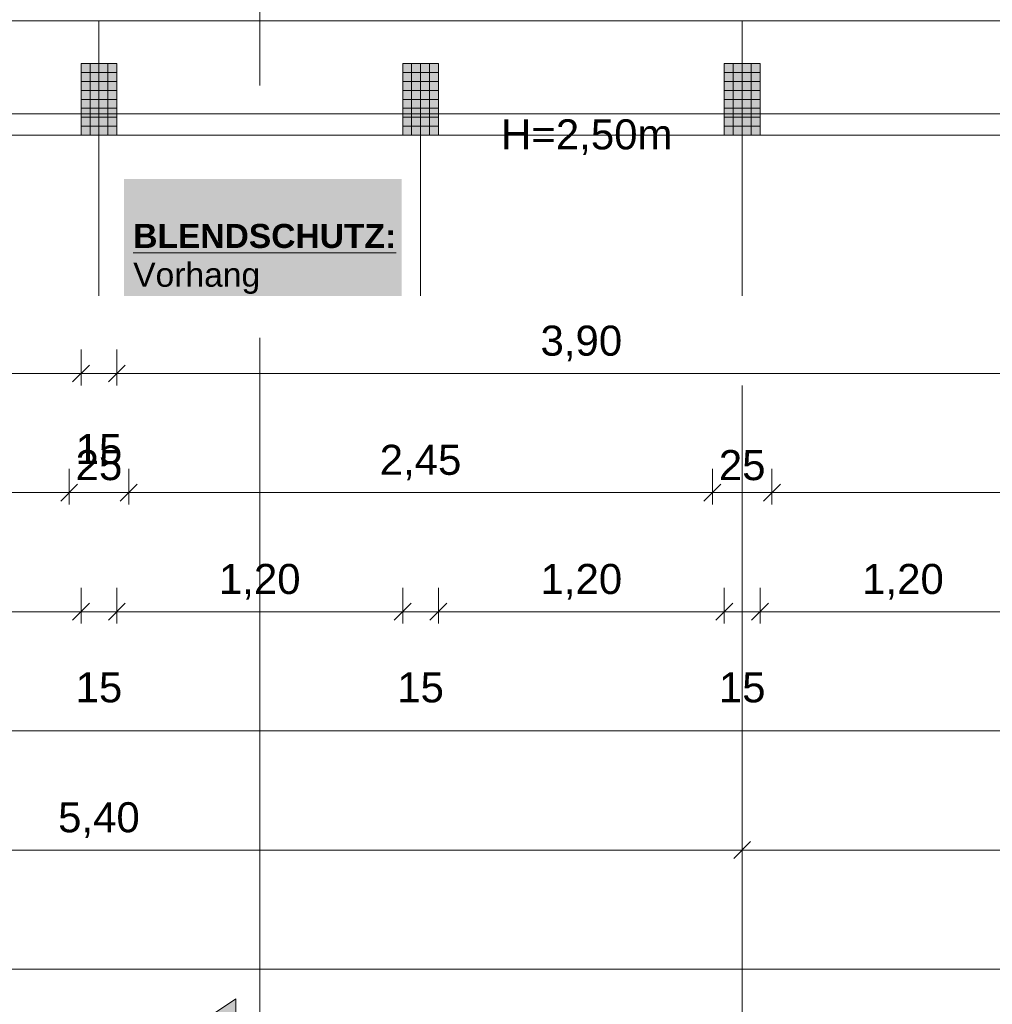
# Model space of a CAD drawing. Header units: metres. Extents: x -167 to 152, y -127 to 99.
# Tile 36 of 225: x -31.38 to -27.3, y -25.92 to -21.79. Entities that reach past the tile are written whole.
import ezdxf

# ---------------------------------------------------------------- set-up
doc = ezdxf.new("R2010")
doc.units = ezdxf.units.M
doc.header["$PDMODE"] = 1
doc.header["$PDSIZE"] = -2
doc.linetypes.add('Achsen 01', pattern=[5.291531, 3.175, -1.058062, 0.352704, -0.705764])
doc.linetypes.add('Raster 01', pattern=[2, 1, -1])
doc.layers.get('0').update_dxf_attribs({"lineweight": 25})
for name, color, linetype, lineweight, true_color in [('014_Fassadenarbeiten-000 Aufsicht Betonfertigteile', 7, 'Continuous', 9, 0xc0c0c0), ('031_Metallbauarbeiten-330 Aufsicht Metallbauarbeiten', 7, 'Continuous', 9, 0xa6a6a6), ('AV1-Achsen', 1, 'Achsen 01', 18, 0xff0000), ('AV1-Raster', 7, 'Raster 01', 9, 0xa6a6a6)]:
    doc.layers.add(name, color=color, linetype=linetype, lineweight=lineweight, true_color=true_color)
for name, color, linetype, lineweight in [('014_Fassadenarbeiten-330 Betonfertigteile vertikal', 7, 'Continuous', 9), ('030_Sonnenschutzarbeiten-BLENDSCHUTZ', 7, 'Continuous', 5), ('030_Sonnenschutzarbeiten-BLENDSCHUTZ  Beschriftung', 7, 'Continuous', 5), ('_1.35m (3D)', 7, 'Continuous', 9), ('_GRU (2D)', 7, 'Continuous', 9), ('_OG 1 (2D)', 7, 'Continuous', 9), ('_OG 1 - DS (2D)', 7, 'Continuous', 9), ('AV1-Schnitt Achsen', 7, 'Achsen 01', 18), ('Bemaßung-Bemaßung', 7, 'Continuous', 9)]:
    doc.layers.add(name, color=color, linetype=linetype, lineweight=lineweight)
doc.layers.get('0').freeze()
doc.styles.add('Arial', font='arial.ttf')
doc.styles.add('Arial (bold)', font='arialbd.ttf')
doc.dimstyles.new('COE 50', dxfattribs={"dimtxt": 126.090495, "dimasz": 0.001414, "dimexe": 0.001, "dimexo": 0.01, "dimgap": 0.001, "dimtad": 1, "dimdec": 3, "dimtxsty": 'Arial', "dimblk": 'VW_SLASH-4', "dimblk1": 'VW_SLASH-4', "dimblk2": 'VW_SLASH-4', "dimcen": 0, "dimadec": 3, "dimazin": 0, "dimtfac": 0.8, "dimtdec": 3, "dimtix": 1, "dimtmove": 0, "dimatfit": 0, "dimldrblk": 'VW_SLASH-3', "dimfxl": 0.002, "dimfxlon": 1, "dimfrac": 2, "dimtolj": 1, "dimarcsym": 0})
pattern_1 = [(-90, (0, 0), (0.0375, 0), [])]
pattern_2 = [(0, (0, 0), (2e-18, -0.0375), [])]

# ---------------------------------------------------------------- blocks, each defined once
blk = doc.blocks.new('Group-2')
at = {"layer": 'AV1-Raster'}
for p, q in [((-31.05, -22.95), (-31.05, 1.35)), ((-29.7, -22.95), (-29.7, 1.35)), ((-28.35, -22.95), (-28.35, 1.35))]:
    blk.add_line(p, q, dxfattribs=at)
blk = doc.blocks.new('1.35m (3D)')
at = {"layer": 'AV1-Raster', "color": 7}
blk.add_blockref('Group-2', (0, 0), dxfattribs=at)
blk = doc.blocks.new('Group-10')
at = {"layer": '030_Sonnenschutzarbeiten-BLENDSCHUTZ  Beschriftung', "color": 6, "linetype": 'Continuous', "transparency": 33554559}
blk.add_solid([(-30.9446, -22.95), (-29.7799, -22.95), (-30.9446, -22.4589), (-29.7799, -22.4589)], dxfattribs=at)
at = {"layer": '030_Sonnenschutzarbeiten-BLENDSCHUTZ  Beschriftung', "insert": (-30.9061, -22.6477), "char_height": 0.100872, "attachment_point": 1, "line_spacing_factor": 0.967016, "style": 'Arial (bold)'}
blk.add_mtext('{\\LBLENDSCHUTZ:}{\\fArial|b0|i0|c0|p0;\\l\\PVorhang}', dxfattribs=at)
blk = doc.blocks.new('VW_SLASH-4')
at = {"color": 0, "linetype": 'ByBlock', "lineweight": -2, "transparency": 16777216}
blk.add_line((0, 0), (-1, 0), dxfattribs=at)
at = {"color": 0, "linetype": 'Continuous', "lineweight": 15, "transparency": 16777216, "flags": 128}
blk.add_lwpolyline([(0.5, 0.5), (-0.5, -0.5)], dxfattribs=at)
blk = doc.blocks.new('*D23')
at = {"layer": '030_Sonnenschutzarbeiten-BLENDSCHUTZ', "color": 0, "lineweight": -2}
for p, q in [((-35.025, -22.025), (-35.025, -22.175)), ((-31.175, -22.025), (-31.175, -22.175)), ((-31.2457, -22.125), (-34.9543, -22.125))]:
    blk.add_line(p, q, dxfattribs=at)
at = {"layer": 'Defpoints', "color": 0}
for p in [(-35.025, -21.385), (-31.175, -21.385), (-35.025, -22.125)]:
    blk.add_point(p, dxfattribs=at)
at = {"layer": '030_Sonnenschutzarbeiten-BLENDSCHUTZ', "color": 0, "lineweight": -2, "xscale": 0.070693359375, "yscale": 0.070693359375, "zscale": 0.070693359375, "rotation": 180}
blk.add_blockref('VW_SLASH-4', (-35.025, -22.125), dxfattribs=at)
at = {"layer": '030_Sonnenschutzarbeiten-BLENDSCHUTZ', "color": 0, "lineweight": -2, "xscale": 0.070693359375, "yscale": 0.070693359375, "zscale": 0.070693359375}
blk.add_blockref('VW_SLASH-4', (-31.175, -22.125), dxfattribs=at)
at = {"layer": '030_Sonnenschutzarbeiten-BLENDSCHUTZ', "color": 0, "lineweight": 13, "insert": (-33.1, -21.9992), "char_height": 0.12609, "attachment_point": 5, "style": 'Arial'}
blk.add_mtext('\\A1;3,85', dxfattribs=at)
blk = doc.blocks.new('VW_SLASH-3')
at = {"color": 0, "linetype": 'ByBlock', "lineweight": -2, "transparency": 16777216}
blk.add_line((0, 0), (-1, 0), dxfattribs=at)
at = {"color": 0, "linetype": 'Continuous', "lineweight": 15, "transparency": 16777216, "flags": 128}
blk.add_lwpolyline([(0.5, 0.5), (-0.5, -0.5)], dxfattribs=at)
blk = doc.blocks.new('*D24')
at = {"layer": '030_Sonnenschutzarbeiten-BLENDSCHUTZ', "color": 0, "lineweight": -2}
for p, q in [((-30.925, -22.025), (-30.925, -22.175)), ((-27.075, -22.025), (-27.075, -22.175)), ((-27.1457, -22.125), (-30.8543, -22.125))]:
    blk.add_line(p, q, dxfattribs=at)
at = {"layer": 'Defpoints', "color": 0}
for p in [(-30.925, -21.385), (-27.075, -21.385), (-30.925, -22.125)]:
    blk.add_point(p, dxfattribs=at)
at = {"layer": '030_Sonnenschutzarbeiten-BLENDSCHUTZ', "color": 0, "lineweight": -2, "xscale": 0.070693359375, "yscale": 0.070693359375, "zscale": 0.070693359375, "rotation": 180}
blk.add_blockref('VW_SLASH-4', (-30.925, -22.125), dxfattribs=at)
at = {"layer": '030_Sonnenschutzarbeiten-BLENDSCHUTZ', "color": 0, "lineweight": -2, "xscale": 0.070693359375, "yscale": 0.070693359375, "zscale": 0.070693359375}
blk.add_blockref('VW_SLASH-4', (-27.075, -22.125), dxfattribs=at)
at = {"layer": '030_Sonnenschutzarbeiten-BLENDSCHUTZ', "color": 0, "lineweight": 13, "insert": (-29, -21.9992), "char_height": 0.12609, "attachment_point": 5, "style": 'Arial'}
blk.add_mtext('\\A1;3,85', dxfattribs=at)
blk = doc.blocks.new('*D416')
at = {"layer": 'Bemaßung-Bemaßung', "color": 0, "lineweight": -2}
for p, q in [((-39.15, -25.675), (-39.15, -25.825)), ((0, -25.675), (0, -25.825)), ((-0.0707, -25.775), (-39.0793, -25.775))]:
    blk.add_line(p, q, dxfattribs=at)
at = {"layer": 'Defpoints', "color": 0}
for p in [(-39.15, -21.6), (0, -21.6), (-39.15, -25.775)]:
    blk.add_point(p, dxfattribs=at)
at = {"layer": 'Bemaßung-Bemaßung', "color": 0, "lineweight": -2, "xscale": 0.070693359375, "yscale": 0.070693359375, "zscale": 0.070693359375, "rotation": 180}
blk.add_blockref('VW_SLASH-4', (-39.15, -25.775), dxfattribs=at)
at = {"layer": 'Bemaßung-Bemaßung', "color": 0, "lineweight": -2, "xscale": 0.070693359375, "yscale": 0.070693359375, "zscale": 0.070693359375}
blk.add_blockref('VW_SLASH-4', (0, -25.775), dxfattribs=at)
at = {"layer": 'Bemaßung-Bemaßung', "color": 0, "insert": (-19.575, -25.6341), "char_height": 0.15131, "attachment_point": 5, "style": 'Arial'}
blk.add_mtext('\\A1;39,15', dxfattribs=at)
blk = doc.blocks.new('*D418')
at = {"layer": 'Bemaßung-Bemaßung', "color": 0, "lineweight": -2}
for p, q in [((-33.75, -25.175), (-33.75, -25.325)), ((-28.35, -25.175), (-28.35, -25.325)), ((-28.4207, -25.275), (-33.6793, -25.275))]:
    blk.add_line(p, q, dxfattribs=at)
at = {"layer": 'Defpoints', "color": 0}
for p in [(-33.75, -21.6), (-28.35, -21.6), (-33.75, -25.275)]:
    blk.add_point(p, dxfattribs=at)
at = {"layer": 'Bemaßung-Bemaßung', "color": 0, "lineweight": -2, "xscale": 0.070693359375, "yscale": 0.070693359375, "zscale": 0.070693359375, "rotation": 180}
blk.add_blockref('VW_SLASH-4', (-33.75, -25.275), dxfattribs=at)
at = {"layer": 'Bemaßung-Bemaßung', "color": 0, "lineweight": -2, "xscale": 0.070693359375, "yscale": 0.070693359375, "zscale": 0.070693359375}
blk.add_blockref('VW_SLASH-4', (-28.35, -25.275), dxfattribs=at)
at = {"layer": 'Bemaßung-Bemaßung', "color": 0, "insert": (-31.05, -25.1492), "char_height": 0.12609, "attachment_point": 5, "style": 'Arial'}
blk.add_mtext('\\A1;5,40', dxfattribs=at)
blk = doc.blocks.new('*D419')
at = {"layer": 'Bemaßung-Bemaßung', "color": 0, "lineweight": -2}
for p, q in [((-28.35, -25.175), (-28.35, -25.325)), ((-22.95, -25.175), (-22.95, -25.325)), ((-23.0207, -25.275), (-28.2793, -25.275))]:
    blk.add_line(p, q, dxfattribs=at)
at = {"layer": 'Defpoints', "color": 0}
for p in [(-28.35, -21.6), (-22.95, -21.6), (-28.35, -25.275)]:
    blk.add_point(p, dxfattribs=at)
at = {"layer": 'Bemaßung-Bemaßung', "color": 0, "lineweight": -2, "xscale": 0.070693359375, "yscale": 0.070693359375, "zscale": 0.070693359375, "rotation": 180}
blk.add_blockref('VW_SLASH-4', (-28.35, -25.275), dxfattribs=at)
at = {"layer": 'Bemaßung-Bemaßung', "color": 0, "lineweight": -2, "xscale": 0.070693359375, "yscale": 0.070693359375, "zscale": 0.070693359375}
blk.add_blockref('VW_SLASH-4', (-22.95, -25.275), dxfattribs=at)
at = {"layer": 'Bemaßung-Bemaßung', "color": 0, "insert": (-25.65, -25.1492), "char_height": 0.12609, "attachment_point": 5, "style": 'Arial'}
blk.add_mtext('\\A1;5,40', dxfattribs=at)
blk = doc.blocks.new('*D432')
at = {"layer": 'Bemaßung-Bemaßung', "color": 0, "lineweight": -2}
for p, q in [((-39.825, -24.675), (-39.825, -24.825)), ((0.675, -24.675), (0.675, -24.825)), ((0.6043, -24.775), (-39.7543, -24.775))]:
    blk.add_line(p, q, dxfattribs=at)
at = {"layer": 'Defpoints', "color": 0}
for p in [(-39.825, -22.275), (0.675, -22.275), (-39.825, -24.775)]:
    blk.add_point(p, dxfattribs=at)
at = {"layer": 'Bemaßung-Bemaßung', "color": 0, "lineweight": -2, "xscale": 0.070693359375, "yscale": 0.070693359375, "zscale": 0.070693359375, "rotation": 180}
blk.add_blockref('VW_SLASH-4', (-39.825, -24.775), dxfattribs=at)
at = {"layer": 'Bemaßung-Bemaßung', "color": 0, "lineweight": -2, "xscale": 0.070693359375, "yscale": 0.070693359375, "zscale": 0.070693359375}
blk.add_blockref('VW_SLASH-4', (0.675, -24.775), dxfattribs=at)
at = {"layer": 'Bemaßung-Bemaßung', "color": 0, "insert": (-19.575, -24.6492), "char_height": 0.12609, "attachment_point": 5, "style": 'Arial'}
blk.add_mtext('\\A1;40,50', dxfattribs=at)
blk = doc.blocks.new('*D477')
at = {"layer": 'Bemaßung-Bemaßung', "color": 0, "linetype": 'Continuous', "lineweight": -2}
for p, q in [((-28.275, -24.175), (-28.275, -24.325)), ((-27.075, -24.175), (-27.075, -24.325)), ((-28.2043, -24.275), (-27.1457, -24.275))]:
    blk.add_line(p, q, dxfattribs=at)
at = {"layer": 'Defpoints', "color": 0}
for p in [(-28.275, -22.275), (-27.075, -22.275), (-27.075, -24.275)]:
    blk.add_point(p, dxfattribs=at)
at = {"layer": 'Bemaßung-Bemaßung', "color": 0, "lineweight": -2, "xscale": 0.070693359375, "yscale": 0.070693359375, "zscale": 0.070693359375, "rotation": 180}
blk.add_blockref('VW_SLASH-4', (-28.275, -24.275), dxfattribs=at)
at = {"layer": 'Bemaßung-Bemaßung', "color": 0, "lineweight": -2, "xscale": 0.070693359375, "yscale": 0.070693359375, "zscale": 0.070693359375}
blk.add_blockref('VW_SLASH-4', (-27.075, -24.275), dxfattribs=at)
at = {"layer": 'Bemaßung-Bemaßung', "color": 0, "insert": (-27.675, -24.1492), "char_height": 0.12609, "attachment_point": 5, "style": 'Arial'}
blk.add_mtext('\\A1;1,20', dxfattribs=at)
blk = doc.blocks.new('*D478')
at = {"layer": 'Bemaßung-Bemaßung', "color": 0, "linetype": 'Continuous', "lineweight": -2}
for p, q in [((-28.425, -24.175), (-28.425, -24.325)), ((-28.275, -24.175), (-28.275, -24.325)), ((-28.4957, -24.275), (-28.5664, -24.275)), ((-28.425, -24.275), (-28.275, -24.275)), ((-28.2043, -24.275), (-28.1336, -24.275))]:
    blk.add_line(p, q, dxfattribs=at)
at = {"layer": 'Defpoints', "color": 0}
for p in [(-28.425, -22.275), (-28.275, -22.275), (-28.275, -24.275)]:
    blk.add_point(p, dxfattribs=at)
at = {"layer": 'Bemaßung-Bemaßung', "color": 0, "lineweight": -2, "xscale": 0.070693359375, "yscale": 0.070693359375, "zscale": 0.070693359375}
blk.add_blockref('VW_SLASH-4', (-28.425, -24.275), dxfattribs=at)
at = {"layer": 'Bemaßung-Bemaßung', "color": 0, "lineweight": -2, "xscale": 0.070693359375, "yscale": 0.070693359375, "zscale": 0.070693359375, "rotation": 180}
blk.add_blockref('VW_SLASH-4', (-28.275, -24.275), dxfattribs=at)
at = {"layer": 'Bemaßung-Bemaßung', "color": 0, "insert": (-28.35, -24.5931), "char_height": 0.12609, "attachment_point": 5, "style": 'Arial'}
blk.add_mtext('\\A1;15', dxfattribs=at)
blk = doc.blocks.new('*D479')
at = {"layer": 'Bemaßung-Bemaßung', "color": 0, "linetype": 'Continuous', "lineweight": -2}
for p, q in [((-29.625, -24.175), (-29.625, -24.325)), ((-28.425, -24.175), (-28.425, -24.325)), ((-29.5543, -24.275), (-28.4957, -24.275))]:
    blk.add_line(p, q, dxfattribs=at)
at = {"layer": 'Defpoints', "color": 0}
for p in [(-29.625, -22.275), (-28.425, -22.275), (-28.425, -24.275)]:
    blk.add_point(p, dxfattribs=at)
at = {"layer": 'Bemaßung-Bemaßung', "color": 0, "lineweight": -2, "xscale": 0.070693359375, "yscale": 0.070693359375, "zscale": 0.070693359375, "rotation": 180}
blk.add_blockref('VW_SLASH-4', (-29.625, -24.275), dxfattribs=at)
at = {"layer": 'Bemaßung-Bemaßung', "color": 0, "lineweight": -2, "xscale": 0.070693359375, "yscale": 0.070693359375, "zscale": 0.070693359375}
blk.add_blockref('VW_SLASH-4', (-28.425, -24.275), dxfattribs=at)
at = {"layer": 'Bemaßung-Bemaßung', "color": 0, "insert": (-29.025, -24.1492), "char_height": 0.12609, "attachment_point": 5, "style": 'Arial'}
blk.add_mtext('\\A1;1,20', dxfattribs=at)
blk = doc.blocks.new('*D480')
at = {"layer": 'Bemaßung-Bemaßung', "color": 0, "linetype": 'Continuous', "lineweight": -2}
for p, q in [((-29.775, -24.175), (-29.775, -24.325)), ((-29.625, -24.175), (-29.625, -24.325)), ((-29.8457, -24.275), (-29.9164, -24.275)), ((-29.775, -24.275), (-29.625, -24.275)), ((-29.5543, -24.275), (-29.4836, -24.275))]:
    blk.add_line(p, q, dxfattribs=at)
at = {"layer": 'Defpoints', "color": 0}
for p in [(-29.775, -22.275), (-29.625, -22.275), (-29.625, -24.275)]:
    blk.add_point(p, dxfattribs=at)
at = {"layer": 'Bemaßung-Bemaßung', "color": 0, "lineweight": -2, "xscale": 0.070693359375, "yscale": 0.070693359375, "zscale": 0.070693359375}
blk.add_blockref('VW_SLASH-4', (-29.775, -24.275), dxfattribs=at)
at = {"layer": 'Bemaßung-Bemaßung', "color": 0, "lineweight": -2, "xscale": 0.070693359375, "yscale": 0.070693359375, "zscale": 0.070693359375, "rotation": 180}
blk.add_blockref('VW_SLASH-4', (-29.625, -24.275), dxfattribs=at)
at = {"layer": 'Bemaßung-Bemaßung', "color": 0, "insert": (-29.7, -24.5931), "char_height": 0.12609, "attachment_point": 5, "style": 'Arial'}
blk.add_mtext('\\A1;15', dxfattribs=at)
blk = doc.blocks.new('*D481')
at = {"layer": 'Bemaßung-Bemaßung', "color": 0, "linetype": 'Continuous', "lineweight": -2}
for p, q in [((-30.975, -24.175), (-30.975, -24.325)), ((-29.775, -24.175), (-29.775, -24.325)), ((-30.9043, -24.275), (-29.8457, -24.275))]:
    blk.add_line(p, q, dxfattribs=at)
at = {"layer": 'Defpoints', "color": 0}
for p in [(-30.975, -22.275), (-29.775, -22.275), (-29.775, -24.275)]:
    blk.add_point(p, dxfattribs=at)
at = {"layer": 'Bemaßung-Bemaßung', "color": 0, "lineweight": -2, "xscale": 0.070693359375, "yscale": 0.070693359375, "zscale": 0.070693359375, "rotation": 180}
blk.add_blockref('VW_SLASH-4', (-30.975, -24.275), dxfattribs=at)
at = {"layer": 'Bemaßung-Bemaßung', "color": 0, "lineweight": -2, "xscale": 0.070693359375, "yscale": 0.070693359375, "zscale": 0.070693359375}
blk.add_blockref('VW_SLASH-4', (-29.775, -24.275), dxfattribs=at)
at = {"layer": 'Bemaßung-Bemaßung', "color": 0, "insert": (-30.375, -24.1492), "char_height": 0.12609, "attachment_point": 5, "style": 'Arial'}
blk.add_mtext('\\A1;1,20', dxfattribs=at)
blk = doc.blocks.new('*D482')
at = {"layer": 'Bemaßung-Bemaßung', "color": 0, "linetype": 'Continuous', "lineweight": -2}
for p, q in [((-31.125, -24.175), (-31.125, -24.325)), ((-30.975, -24.175), (-30.975, -24.325)), ((-31.1957, -24.275), (-31.2664, -24.275)), ((-31.125, -24.275), (-30.975, -24.275)), ((-30.9043, -24.275), (-30.8336, -24.275))]:
    blk.add_line(p, q, dxfattribs=at)
at = {"layer": 'Defpoints', "color": 0}
for p in [(-31.125, -22.275), (-30.975, -22.275), (-30.975, -24.275)]:
    blk.add_point(p, dxfattribs=at)
at = {"layer": 'Bemaßung-Bemaßung', "color": 0, "lineweight": -2, "xscale": 0.070693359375, "yscale": 0.070693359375, "zscale": 0.070693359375}
blk.add_blockref('VW_SLASH-4', (-31.125, -24.275), dxfattribs=at)
at = {"layer": 'Bemaßung-Bemaßung', "color": 0, "lineweight": -2, "xscale": 0.070693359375, "yscale": 0.070693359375, "zscale": 0.070693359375, "rotation": 180}
blk.add_blockref('VW_SLASH-4', (-30.975, -24.275), dxfattribs=at)
at = {"layer": 'Bemaßung-Bemaßung', "color": 0, "insert": (-31.05, -24.5931), "char_height": 0.12609, "attachment_point": 5, "style": 'Arial'}
blk.add_mtext('\\A1;15', dxfattribs=at)
blk = doc.blocks.new('*D483')
at = {"layer": 'Bemaßung-Bemaßung', "color": 0, "linetype": 'Continuous', "lineweight": -2}
for p, q in [((-32.325, -24.175), (-32.325, -24.325)), ((-31.125, -24.175), (-31.125, -24.325)), ((-32.2543, -24.275), (-31.1957, -24.275))]:
    blk.add_line(p, q, dxfattribs=at)
at = {"layer": 'Defpoints', "color": 0}
for p in [(-32.325, -22.275), (-31.125, -22.275), (-31.125, -24.275)]:
    blk.add_point(p, dxfattribs=at)
at = {"layer": 'Bemaßung-Bemaßung', "color": 0, "lineweight": -2, "xscale": 0.070693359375, "yscale": 0.070693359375, "zscale": 0.070693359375, "rotation": 180}
blk.add_blockref('VW_SLASH-4', (-32.325, -24.275), dxfattribs=at)
at = {"layer": 'Bemaßung-Bemaßung', "color": 0, "lineweight": -2, "xscale": 0.070693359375, "yscale": 0.070693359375, "zscale": 0.070693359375}
blk.add_blockref('VW_SLASH-4', (-31.125, -24.275), dxfattribs=at)
at = {"layer": 'Bemaßung-Bemaßung', "color": 0, "insert": (-31.725, -24.1492), "char_height": 0.12609, "attachment_point": 5, "style": 'Arial'}
blk.add_mtext('\\A1;1,20', dxfattribs=at)
blk = doc.blocks.new('*D575')
at = {"layer": 'Bemaßung-Bemaßung', "color": 0, "linetype": 'Continuous', "lineweight": -2}
for p, q in [((-35.025, -23.175), (-35.025, -23.325)), ((-31.125, -23.175), (-31.125, -23.325)), ((-31.1957, -23.275), (-34.9543, -23.275))]:
    blk.add_line(p, q, dxfattribs=at)
at = {"layer": 'Defpoints', "color": 0}
for p in [(-35.025, -21.475), (-31.125, -21.475), (-35.025, -23.275)]:
    blk.add_point(p, dxfattribs=at)
at = {"layer": 'Bemaßung-Bemaßung', "color": 0, "lineweight": -2, "xscale": 0.070693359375, "yscale": 0.070693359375, "zscale": 0.070693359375, "rotation": 180}
blk.add_blockref('VW_SLASH-4', (-35.025, -23.275), dxfattribs=at)
at = {"layer": 'Bemaßung-Bemaßung', "color": 0, "lineweight": -2, "xscale": 0.070693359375, "yscale": 0.070693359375, "zscale": 0.070693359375}
blk.add_blockref('VW_SLASH-4', (-31.125, -23.275), dxfattribs=at)
at = {"layer": 'Bemaßung-Bemaßung', "color": 0, "insert": (-33.075, -23.1492), "char_height": 0.12609, "attachment_point": 5, "style": 'Arial'}
blk.add_mtext('\\A1;3,90', dxfattribs=at)
blk = doc.blocks.new('*D576')
at = {"layer": 'Bemaßung-Bemaßung', "color": 0, "linetype": 'Continuous', "lineweight": -2}
for p, q in [((-31.125, -23.175), (-31.125, -23.325)), ((-30.975, -23.175), (-30.975, -23.325)), ((-31.1957, -23.275), (-31.2664, -23.275)), ((-30.975, -23.275), (-31.125, -23.275)), ((-30.9043, -23.275), (-30.8336, -23.275))]:
    blk.add_line(p, q, dxfattribs=at)
at = {"layer": 'Defpoints', "color": 0}
for p in [(-31.125, -21.475), (-30.975, -21.475), (-31.125, -23.275)]:
    blk.add_point(p, dxfattribs=at)
at = {"layer": 'Bemaßung-Bemaßung', "color": 0, "lineweight": -2, "xscale": 0.070693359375, "yscale": 0.070693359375, "zscale": 0.070693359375}
blk.add_blockref('VW_SLASH-4', (-31.125, -23.275), dxfattribs=at)
at = {"layer": 'Bemaßung-Bemaßung', "color": 0, "lineweight": -2, "xscale": 0.070693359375, "yscale": 0.070693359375, "zscale": 0.070693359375, "rotation": 180}
blk.add_blockref('VW_SLASH-4', (-30.975, -23.275), dxfattribs=at)
at = {"layer": 'Bemaßung-Bemaßung', "color": 0, "insert": (-31.05, -23.5931), "char_height": 0.12609, "attachment_point": 5, "style": 'Arial'}
blk.add_mtext('\\A1;15', dxfattribs=at)
blk = doc.blocks.new('*D577')
at = {"layer": 'Bemaßung-Bemaßung', "color": 0, "linetype": 'Continuous', "lineweight": -2}
for p, q in [((-30.975, -23.175), (-30.975, -23.325)), ((-27.075, -23.175), (-27.075, -23.325)), ((-27.1457, -23.275), (-30.9043, -23.275))]:
    blk.add_line(p, q, dxfattribs=at)
at = {"layer": 'Defpoints', "color": 0}
for p in [(-30.975, -21.475), (-27.075, -21.475), (-30.975, -23.275)]:
    blk.add_point(p, dxfattribs=at)
at = {"layer": 'Bemaßung-Bemaßung', "color": 0, "lineweight": -2, "xscale": 0.070693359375, "yscale": 0.070693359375, "zscale": 0.070693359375, "rotation": 180}
blk.add_blockref('VW_SLASH-4', (-30.975, -23.275), dxfattribs=at)
at = {"layer": 'Bemaßung-Bemaßung', "color": 0, "lineweight": -2, "xscale": 0.070693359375, "yscale": 0.070693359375, "zscale": 0.070693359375}
blk.add_blockref('VW_SLASH-4', (-27.075, -23.275), dxfattribs=at)
at = {"layer": 'Bemaßung-Bemaßung', "color": 0, "insert": (-29.025, -23.1492), "char_height": 0.12609, "attachment_point": 5, "style": 'Arial'}
blk.add_mtext('\\A1;3,90', dxfattribs=at)
blk = doc.blocks.new('*D621')
at = {"layer": 'Bemaßung-Bemaßung', "color": 0, "lineweight": -2}
for p, q in [((-33.625, -23.675), (-33.625, -23.825)), ((-31.175, -23.675), (-31.175, -23.825)), ((-31.2457, -23.775), (-33.5543, -23.775))]:
    blk.add_line(p, q, dxfattribs=at)
at = {"layer": 'Defpoints', "color": 0}
for p in [(-33.625, -21.475), (-31.175, -21.475), (-33.625, -23.775)]:
    blk.add_point(p, dxfattribs=at)
at = {"layer": 'Bemaßung-Bemaßung', "color": 0, "lineweight": -2, "xscale": 0.070693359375, "yscale": 0.070693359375, "zscale": 0.070693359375, "rotation": 180}
blk.add_blockref('VW_SLASH-4', (-33.625, -23.775), dxfattribs=at)
at = {"layer": 'Bemaßung-Bemaßung', "color": 0, "lineweight": -2, "xscale": 0.070693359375, "yscale": 0.070693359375, "zscale": 0.070693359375}
blk.add_blockref('VW_SLASH-4', (-31.175, -23.775), dxfattribs=at)
at = {"layer": 'Bemaßung-Bemaßung', "color": 0, "insert": (-32.4, -23.6492), "char_height": 0.12609, "attachment_point": 5, "style": 'Arial'}
blk.add_mtext('\\A1;2,45', dxfattribs=at)
blk = doc.blocks.new('*D622')
at = {"layer": 'Bemaßung-Bemaßung', "color": 0, "lineweight": -2}
for p, q in [((-31.175, -23.675), (-31.175, -23.825)), ((-30.925, -23.675), (-30.925, -23.825)), ((-31.2457, -23.775), (-31.3164, -23.775)), ((-30.925, -23.775), (-31.175, -23.775)), ((-30.8543, -23.775), (-30.7836, -23.775))]:
    blk.add_line(p, q, dxfattribs=at)
at = {"layer": 'Defpoints', "color": 0}
for p in [(-31.175, -21.475), (-30.925, -21.475), (-31.175, -23.775)]:
    blk.add_point(p, dxfattribs=at)
at = {"layer": 'Bemaßung-Bemaßung', "color": 0, "lineweight": -2, "xscale": 0.070693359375, "yscale": 0.070693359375, "zscale": 0.070693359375}
blk.add_blockref('VW_SLASH-4', (-31.175, -23.775), dxfattribs=at)
at = {"layer": 'Bemaßung-Bemaßung', "color": 0, "lineweight": -2, "xscale": 0.070693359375, "yscale": 0.070693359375, "zscale": 0.070693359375, "rotation": 180}
blk.add_blockref('VW_SLASH-4', (-30.925, -23.775), dxfattribs=at)
at = {"layer": 'Bemaßung-Bemaßung', "color": 0, "insert": (-31.05, -23.6606), "char_height": 0.12609, "attachment_point": 5, "style": 'Arial'}
blk.add_mtext('\\A1;25', dxfattribs=at)
blk = doc.blocks.new('*D623')
at = {"layer": 'Bemaßung-Bemaßung', "color": 0, "lineweight": -2}
for p, q in [((-30.925, -23.675), (-30.925, -23.825)), ((-28.475, -23.675), (-28.475, -23.825)), ((-28.5457, -23.775), (-30.8543, -23.775))]:
    blk.add_line(p, q, dxfattribs=at)
at = {"layer": 'Defpoints', "color": 0}
for p in [(-30.925, -21.475), (-28.475, -21.475), (-30.925, -23.775)]:
    blk.add_point(p, dxfattribs=at)
at = {"layer": 'Bemaßung-Bemaßung', "color": 0, "lineweight": -2, "xscale": 0.070693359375, "yscale": 0.070693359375, "zscale": 0.070693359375, "rotation": 180}
blk.add_blockref('VW_SLASH-4', (-30.925, -23.775), dxfattribs=at)
at = {"layer": 'Bemaßung-Bemaßung', "color": 0, "lineweight": -2, "xscale": 0.070693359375, "yscale": 0.070693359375, "zscale": 0.070693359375}
blk.add_blockref('VW_SLASH-4', (-28.475, -23.775), dxfattribs=at)
at = {"layer": 'Bemaßung-Bemaßung', "color": 0, "insert": (-29.7, -23.6492), "char_height": 0.12609, "attachment_point": 5, "style": 'Arial'}
blk.add_mtext('\\A1;2,45', dxfattribs=at)
blk = doc.blocks.new('*D624')
at = {"layer": 'Bemaßung-Bemaßung', "color": 0, "lineweight": -2}
for p, q in [((-28.475, -23.675), (-28.475, -23.825)), ((-28.225, -23.675), (-28.225, -23.825)), ((-28.5457, -23.775), (-28.6164, -23.775)), ((-28.225, -23.775), (-28.475, -23.775)), ((-28.1543, -23.775), (-28.0836, -23.775))]:
    blk.add_line(p, q, dxfattribs=at)
at = {"layer": 'Defpoints', "color": 0}
for p in [(-28.475, -21.475), (-28.225, -21.475), (-28.475, -23.775)]:
    blk.add_point(p, dxfattribs=at)
at = {"layer": 'Bemaßung-Bemaßung', "color": 0, "lineweight": -2, "xscale": 0.070693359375, "yscale": 0.070693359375, "zscale": 0.070693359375}
blk.add_blockref('VW_SLASH-4', (-28.475, -23.775), dxfattribs=at)
at = {"layer": 'Bemaßung-Bemaßung', "color": 0, "lineweight": -2, "xscale": 0.070693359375, "yscale": 0.070693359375, "zscale": 0.070693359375, "rotation": 180}
blk.add_blockref('VW_SLASH-4', (-28.225, -23.775), dxfattribs=at)
at = {"layer": 'Bemaßung-Bemaßung', "color": 0, "insert": (-28.35, -23.6606), "char_height": 0.12609, "attachment_point": 5, "style": 'Arial'}
blk.add_mtext('\\A1;25', dxfattribs=at)
blk = doc.blocks.new('*D625')
at = {"layer": 'Bemaßung-Bemaßung', "color": 0, "lineweight": -2}
for p, q in [((-28.225, -23.675), (-28.225, -23.825)), ((-25.775, -23.675), (-25.775, -23.825)), ((-25.8457, -23.775), (-28.1543, -23.775))]:
    blk.add_line(p, q, dxfattribs=at)
at = {"layer": 'Defpoints', "color": 0}
for p in [(-28.225, -21.475), (-25.775, -21.475), (-28.225, -23.775)]:
    blk.add_point(p, dxfattribs=at)
at = {"layer": 'Bemaßung-Bemaßung', "color": 0, "lineweight": -2, "xscale": 0.070693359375, "yscale": 0.070693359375, "zscale": 0.070693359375, "rotation": 180}
blk.add_blockref('VW_SLASH-4', (-28.225, -23.775), dxfattribs=at)
at = {"layer": 'Bemaßung-Bemaßung', "color": 0, "lineweight": -2, "xscale": 0.070693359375, "yscale": 0.070693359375, "zscale": 0.070693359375}
blk.add_blockref('VW_SLASH-4', (-25.775, -23.775), dxfattribs=at)
at = {"layer": 'Bemaßung-Bemaßung', "color": 0, "insert": (-27, -23.6492), "char_height": 0.12609, "attachment_point": 5, "style": 'Arial'}
blk.add_mtext('\\A1;2,45', dxfattribs=at)
blk = doc.blocks.new('Group-749')
at = {"layer": 'AV1-Achsen'}
blk.add_line((-28.35, -26.5), (-28.35, 4.9), dxfattribs=at)
blk = doc.blocks.new('Group-764')
at = {"layer": 'AV1-Schnitt Achsen', "linetype": 'Continuous', "lineweight": 0}
blk.add_hatch(color=7, dxfattribs=at).paths.add_polyline_path([(-30.475, -25.9), (-30.475, -26.3), (-30.775, -26.1)])
at = {"layer": 'AV1-Schnitt Achsen'}
blk.add_line((-30.375, -26.3), (-30.375, 4.7), dxfattribs=at)
at = {"layer": 'AV1-Schnitt Achsen', "linetype": 'Continuous', "flags": 128}
blk.add_lwpolyline([(-30.475, -25.9), (-30.475, -26.3), (-30.775, -26.1)], close=True, dxfattribs=at)
blk = doc.blocks.new('GRU (2D)')
at = {"layer": 'AV1-Achsen', "color": 7}
blk.add_blockref('Group-749', (0, 0), dxfattribs=at)
at = {"layer": 'AV1-Schnitt Achsen', "color": 7}
blk.add_blockref('Group-764', (0, 0), dxfattribs=at)
blk = doc.blocks.new('OG 1 - DS (2D)')
at = {"layer": '030_Sonnenschutzarbeiten-BLENDSCHUTZ  Beschriftung', "color": 7}
blk.add_blockref('Group-10', (0, 0), dxfattribs=at)
at = {"layer": '030_Sonnenschutzarbeiten-BLENDSCHUTZ', "color": 7, "insert": (-29.3621, -22.2087), "char_height": 0.12609, "attachment_point": 1, "line_spacing_factor": 0.969122, "style": 'Arial'}
blk.add_mtext('H=2,50m', dxfattribs=at)
at = {"layer": '030_Sonnenschutzarbeiten-BLENDSCHUTZ', "color": 7, "lineweight": 13}
for p1, p2, picture, middle in [((-31.175, -21.385), (-35.025, -21.385), '*D23', (-33.1, -21.9992)), ((-27.075, -21.385), (-30.925, -21.385), '*D24', (-29, -21.9992))]:
    dim = blk.add_aligned_dim(p1=p1, p2=p2, distance=0.74, text='3,85', dimstyle='COE 50', override={"dimtxt": 0.12609, "dimasz": 0.070693, "dimexe": 0.05, "dimgap": 0.05, "dimpost": '<>', "dimtxsty": 'Arial', "dimtmove": 2, "dimfxl": 0.1}, dxfattribs=at)
    dim.commit()
    dim.dimension.update_dxf_attribs({"geometry": picture, "text_midpoint": middle})
blk = doc.blocks.new('OG 1 (2D)')
at = {"layer": '014_Fassadenarbeiten-000 Aufsicht Betonfertigteile', "flags": 128}
blk.add_lwpolyline([(-39.455, -21.905), (0.305, -21.905), (0.675, -22.275), (-39.825, -22.275)], close=True, dxfattribs=at)
at = {"layer": 'Bemaßung-Bemaßung'}
dim = blk.add_linear_dim(base=(-39.825, -24.775), p1=(0.675, -22.275), p2=(-39.825, -22.275), text='40,50', dimstyle='COE 50', override={"dimtxt": 0.12609, "dimasz": 0.070693, "dimexe": 0.05, "dimgap": 0.05, "dimpost": '<>', "dimtxsty": 'Arial', "dimtmove": 2, "dimfxl": 0.1}, dxfattribs=at)
dim.commit()
dim.dimension.update_dxf_attribs({"geometry": '*D432', "text_midpoint": (-19.575, -24.6492)})
at = {"layer": 'Bemaßung-Bemaßung', "linetype": 'Continuous'}
for base, p1, p2, text, override, picture, middle in [((-31.125, -24.275), (-32.325, -22.275), (-31.125, -22.275), '1,20', {"dimtxt": 0.12609, "dimasz": 0.070693, "dimexe": 0.05, "dimgap": 0.05, "dimpost": '<>', "dimtxsty": 'Arial', "dimtmove": 2, "dimfxl": 0.1}, '*D483', (-31.725, -24.1492)), ((-30.975, -24.275), (-31.125, -22.275), (-30.975, -22.275), '15', {"dimtxt": 0.12609, "dimasz": 0.070693, "dimexe": 0.05, "dimgap": 0.05, "dimpost": '<>', "dimtxsty": 'Arial', "dimtix": 0, "dimtmove": 2, "dimfxl": 0.1}, '*D482', (-31.05, -24.5931)), ((-29.775, -24.275), (-30.975, -22.275), (-29.775, -22.275), '1,20', {"dimtxt": 0.12609, "dimasz": 0.070693, "dimexe": 0.05, "dimgap": 0.05, "dimpost": '<>', "dimtxsty": 'Arial', "dimtmove": 2, "dimfxl": 0.1}, '*D481', (-30.375, -24.1492)), ((-29.625, -24.275), (-29.775, -22.275), (-29.625, -22.275), '15', {"dimtxt": 0.12609, "dimasz": 0.070693, "dimexe": 0.05, "dimgap": 0.05, "dimpost": '<>', "dimtxsty": 'Arial', "dimtix": 0, "dimtmove": 2, "dimfxl": 0.1}, '*D480', (-29.7, -24.5931)), ((-28.425, -24.275), (-29.625, -22.275), (-28.425, -22.275), '1,20', {"dimtxt": 0.12609, "dimasz": 0.070693, "dimexe": 0.05, "dimgap": 0.05, "dimpost": '<>', "dimtxsty": 'Arial', "dimtmove": 2, "dimfxl": 0.1}, '*D479', (-29.025, -24.1492)), ((-28.275, -24.275), (-28.425, -22.275), (-28.275, -22.275), '15', {"dimtxt": 0.12609, "dimasz": 0.070693, "dimexe": 0.05, "dimgap": 0.05, "dimpost": '<>', "dimtxsty": 'Arial', "dimtix": 0, "dimtmove": 2, "dimfxl": 0.1}, '*D478', (-28.35, -24.5931)), ((-27.075, -24.275), (-28.275, -22.275), (-27.075, -22.275), '1,20', {"dimtxt": 0.12609, "dimasz": 0.070693, "dimexe": 0.05, "dimgap": 0.05, "dimpost": '<>', "dimtxsty": 'Arial', "dimtmove": 2, "dimfxl": 0.1}, '*D477', (-27.675, -24.1492))]:
    dim = blk.add_linear_dim(base=base, p1=p1, p2=p2, text=text, dimstyle='COE 50', override=override, dxfattribs=at)
    dim.commit()
    dim.dimension.update_dxf_attribs({"geometry": picture, "text_midpoint": middle})
at = {"color": 255}
blk.add_wipeout([(-28.35, -21.795), (-25.65, -21.795), (-25.65, -22.185), (-28.35, -22.185)], dxfattribs=at).dxf.layer = '031_Metallbauarbeiten-330 Aufsicht Metallbauarbeiten'
at = {"layer": '031_Metallbauarbeiten-330 Aufsicht Metallbauarbeiten', "flags": 128}
blk.add_lwpolyline([(-28.35, -21.795), (-25.65, -21.795), (-25.65, -22.185), (-28.35, -22.185)], close=True, dxfattribs=at)
at = {"layer": 'Bemaßung-Bemaßung'}
dim = blk.add_linear_dim(base=(-28.225, -23.775), p1=(-25.775, -21.475), p2=(-28.225, -21.475), text='2,45', dimstyle='COE 50', override={"dimtxt": 0.12609, "dimasz": 0.070693, "dimexe": 0.05, "dimgap": 0.05, "dimpost": '<>', "dimtxsty": 'Arial', "dimtmove": 2, "dimfxl": 0.1}, dxfattribs=at)
dim.commit()
dim.dimension.update_dxf_attribs({"geometry": '*D625', "text_midpoint": (-27, -23.6492)})
at = {"color": 255}
blk.add_wipeout([(-31.05, -21.795), (-28.35, -21.795), (-28.35, -22.185), (-31.05, -22.185)], dxfattribs=at).dxf.layer = '031_Metallbauarbeiten-330 Aufsicht Metallbauarbeiten'
at = {"layer": '014_Fassadenarbeiten-330 Betonfertigteile vertikal', "linetype": 'Continuous', "lineweight": 0}
for points in [[(-29.625, -21.975), (-29.775, -21.975), (-29.775, -22.275), (-29.625, -22.275)], [(-28.275, -21.975), (-28.425, -21.975), (-28.425, -22.275), (-28.275, -22.275)]]:
    blk.add_hatch(color=9, dxfattribs=at).paths.add_polyline_path(points)
at = {"layer": '014_Fassadenarbeiten-330 Betonfertigteile vertikal', "linetype": 'Continuous', "lineweight": 9}
h = blk.add_hatch(dxfattribs=at)
h.set_pattern_fill('Stahlbetonfertigteil', color=8, style=0, pattern_type=2)
h.set_pattern_definition(pattern_1)
h.paths.add_polyline_path([(-29.625, -21.975), (-29.775, -21.975), (-29.775, -22.275), (-29.625, -22.275)])
at = {"layer": '014_Fassadenarbeiten-330 Betonfertigteile vertikal', "linetype": 'Continuous', "lineweight": 13}
h = blk.add_hatch(dxfattribs=at)
h.set_pattern_fill('Stahlbetonfertigteil-1', color=8, style=0, pattern_type=2)
h.set_pattern_definition(pattern_2)
h.paths.add_polyline_path([(-29.625, -21.975), (-29.775, -21.975), (-29.775, -22.275), (-29.625, -22.275)])
at = {"layer": '014_Fassadenarbeiten-330 Betonfertigteile vertikal', "linetype": 'Continuous', "lineweight": 9}
h = blk.add_hatch(dxfattribs=at)
h.set_pattern_fill('Stahlbetonfertigteil', color=8, style=0, pattern_type=2)
h.set_pattern_definition(pattern_1)
h.paths.add_polyline_path([(-28.275, -21.975), (-28.425, -21.975), (-28.425, -22.275), (-28.275, -22.275)])
at = {"layer": '014_Fassadenarbeiten-330 Betonfertigteile vertikal', "linetype": 'Continuous', "lineweight": 13}
h = blk.add_hatch(dxfattribs=at)
h.set_pattern_fill('Stahlbetonfertigteil-1', color=8, style=0, pattern_type=2)
h.set_pattern_definition(pattern_2)
h.paths.add_polyline_path([(-28.275, -21.975), (-28.425, -21.975), (-28.425, -22.275), (-28.275, -22.275)])
at = {"layer": '014_Fassadenarbeiten-330 Betonfertigteile vertikal', "flags": 128}
for points in [[(-29.625, -21.975), (-29.775, -21.975), (-29.775, -22.275), (-29.625, -22.275)], [(-28.275, -21.975), (-28.425, -21.975), (-28.425, -22.275), (-28.275, -22.275)]]:
    blk.add_lwpolyline(points, close=True, dxfattribs=at)
at = {"layer": '031_Metallbauarbeiten-330 Aufsicht Metallbauarbeiten', "flags": 128}
blk.add_lwpolyline([(-31.05, -21.795), (-28.35, -21.795), (-28.35, -22.185), (-31.05, -22.185)], close=True, dxfattribs=at)
at = {"layer": 'Bemaßung-Bemaßung', "linetype": 'Continuous'}
dim = blk.add_linear_dim(base=(-30.975, -23.275), p1=(-27.075, -21.475), p2=(-30.975, -21.475), text='3,90', dimstyle='COE 50', override={"dimtxt": 0.12609, "dimasz": 0.070693, "dimexe": 0.05, "dimgap": 0.05, "dimpost": '<>', "dimtxsty": 'Arial', "dimtmove": 2, "dimfxl": 0.1}, dxfattribs=at)
dim.commit()
dim.dimension.update_dxf_attribs({"geometry": '*D577', "text_midpoint": (-29.025, -23.1492)})
at = {"layer": 'Bemaßung-Bemaßung'}
for base, p1, p2, text, picture, middle in [((-30.925, -23.775), (-28.475, -21.475), (-30.925, -21.475), '2,45', '*D623', (-29.7, -23.6492)), ((-28.475, -23.775), (-28.225, -21.475), (-28.475, -21.475), '25', '*D624', (-28.35, -23.6606))]:
    dim = blk.add_linear_dim(base=base, p1=p1, p2=p2, text=text, dimstyle='COE 50', override={"dimtxt": 0.12609, "dimasz": 0.070693, "dimexe": 0.05, "dimgap": 0.05, "dimpost": '<>', "dimtxsty": 'Arial', "dimtmove": 2, "dimfxl": 0.1}, dxfattribs=at)
    dim.commit()
    dim.dimension.update_dxf_attribs({"geometry": picture, "text_midpoint": middle})
at = {"layer": 'Bemaßung-Bemaßung', "color": 1}
dim = blk.add_linear_dim(base=(-28.35, -25.275), p1=(-22.95, -21.6), p2=(-28.35, -21.6), text='5,40', dimstyle='COE 50', override={"dimtxt": 0.12609, "dimasz": 0.070693, "dimexe": 0.05, "dimgap": 0.05, "dimpost": '<>', "dimtxsty": 'Arial', "dimtmove": 2, "dimfxl": 0.1}, dxfattribs=at)
dim.commit()
dim.dimension.update_dxf_attribs({"geometry": '*D419', "text_midpoint": (-25.65, -25.1492)})
at = {"color": 255}
blk.add_wipeout([(-33.75, -21.795), (-31.05, -21.795), (-31.05, -22.185), (-33.75, -22.185)], dxfattribs=at).dxf.layer = '031_Metallbauarbeiten-330 Aufsicht Metallbauarbeiten'
at = {"layer": '014_Fassadenarbeiten-330 Betonfertigteile vertikal', "linetype": 'Continuous', "lineweight": 0}
blk.add_hatch(color=9, dxfattribs=at).paths.add_polyline_path([(-30.975, -21.975), (-31.125, -21.975), (-31.125, -22.275), (-30.975, -22.275)])
at = {"layer": '014_Fassadenarbeiten-330 Betonfertigteile vertikal', "linetype": 'Continuous', "lineweight": 9}
h = blk.add_hatch(dxfattribs=at)
h.set_pattern_fill('Stahlbetonfertigteil', color=8, style=0, pattern_type=2)
h.set_pattern_definition(pattern_1)
h.paths.add_polyline_path([(-30.975, -21.975), (-31.125, -21.975), (-31.125, -22.275), (-30.975, -22.275)])
at = {"layer": '014_Fassadenarbeiten-330 Betonfertigteile vertikal', "linetype": 'Continuous', "lineweight": 13}
h = blk.add_hatch(dxfattribs=at)
h.set_pattern_fill('Stahlbetonfertigteil-1', color=8, style=0, pattern_type=2)
h.set_pattern_definition(pattern_2)
h.paths.add_polyline_path([(-30.975, -21.975), (-31.125, -21.975), (-31.125, -22.275), (-30.975, -22.275)])
at = {"layer": '014_Fassadenarbeiten-330 Betonfertigteile vertikal', "flags": 128}
blk.add_lwpolyline([(-30.975, -21.975), (-31.125, -21.975), (-31.125, -22.275), (-30.975, -22.275)], close=True, dxfattribs=at)
at = {"layer": '031_Metallbauarbeiten-330 Aufsicht Metallbauarbeiten', "flags": 128}
blk.add_lwpolyline([(-33.75, -21.795), (-31.05, -21.795), (-31.05, -22.185), (-33.75, -22.185)], close=True, dxfattribs=at)
at = {"layer": 'Bemaßung-Bemaßung', "linetype": 'Continuous'}
for base, p1, p2, text, override, picture, middle in [((-35.025, -23.275), (-31.125, -21.475), (-35.025, -21.475), '3,90', {"dimtxt": 0.12609, "dimasz": 0.070693, "dimexe": 0.05, "dimgap": 0.05, "dimpost": '<>', "dimtxsty": 'Arial', "dimtmove": 2, "dimfxl": 0.1}, '*D575', (-33.075, -23.1492)), ((-31.125, -23.275), (-30.975, -21.475), (-31.125, -21.475), '15', {"dimtxt": 0.12609, "dimasz": 0.070693, "dimexe": 0.05, "dimgap": 0.05, "dimpost": '<>', "dimtxsty": 'Arial', "dimtix": 0, "dimtmove": 2, "dimfxl": 0.1}, '*D576', (-31.05, -23.5931))]:
    dim = blk.add_linear_dim(base=base, p1=p1, p2=p2, text=text, dimstyle='COE 50', override=override, dxfattribs=at)
    dim.commit()
    dim.dimension.update_dxf_attribs({"geometry": picture, "text_midpoint": middle})
at = {"layer": 'Bemaßung-Bemaßung'}
for base, p1, p2, text, picture, middle in [((-33.625, -23.775), (-31.175, -21.475), (-33.625, -21.475), '2,45', '*D621', (-32.4, -23.6492)), ((-31.175, -23.775), (-30.925, -21.475), (-31.175, -21.475), '25', '*D622', (-31.05, -23.6606))]:
    dim = blk.add_linear_dim(base=base, p1=p1, p2=p2, text=text, dimstyle='COE 50', override={"dimtxt": 0.12609, "dimasz": 0.070693, "dimexe": 0.05, "dimgap": 0.05, "dimpost": '<>', "dimtxsty": 'Arial', "dimtmove": 2, "dimfxl": 0.1}, dxfattribs=at)
    dim.commit()
    dim.dimension.update_dxf_attribs({"geometry": picture, "text_midpoint": middle})
at = {"layer": 'Bemaßung-Bemaßung', "color": 1}
for base, p1, p2, text, override, picture, middle in [((-39.15, -25.775), (0, -21.6), (-39.15, -21.6), '39,15', {"dimtxt": 0.151309, "dimasz": 0.070693, "dimexe": 0.05, "dimgap": 0.05, "dimpost": '<>', "dimtxsty": 'Arial', "dimtmove": 2, "dimfxl": 0.1}, '*D416', (-19.575, -25.6341)), ((-33.75, -25.275), (-28.35, -21.6), (-33.75, -21.6), '5,40', {"dimtxt": 0.12609, "dimasz": 0.070693, "dimexe": 0.05, "dimgap": 0.05, "dimpost": '<>', "dimtxsty": 'Arial', "dimtmove": 2, "dimfxl": 0.1}, '*D418', (-31.05, -25.1492))]:
    dim = blk.add_linear_dim(base=base, p1=p1, p2=p2, text=text, dimstyle='COE 50', override=override, dxfattribs=at)
    dim.commit()
    dim.dimension.update_dxf_attribs({"geometry": picture, "text_midpoint": middle})

msp = doc.modelspace()

# ---------------------------------------------------------------- block references
at = {"layer": '_1.35m (3D)'}
msp.add_blockref('1.35m (3D)', (0, 0), dxfattribs=at)

# ---------------------------------------------------------------- next in the draw order: block references
at = {"layer": '_OG 1 - DS (2D)'}
msp.add_blockref('OG 1 - DS (2D)', (0, 0), dxfattribs=at)

# ---------------------------------------------------------------- next in the draw order: block references
at = {"layer": '_OG 1 (2D)'}
msp.add_blockref('OG 1 (2D)', (0, 0), dxfattribs=at)

# ---------------------------------------------------------------- next in the draw order: block references
at = {"layer": '_GRU (2D)'}
msp.add_blockref('GRU (2D)', (0, 0), dxfattribs=at)

doc.saveas('drawing.dxf')
